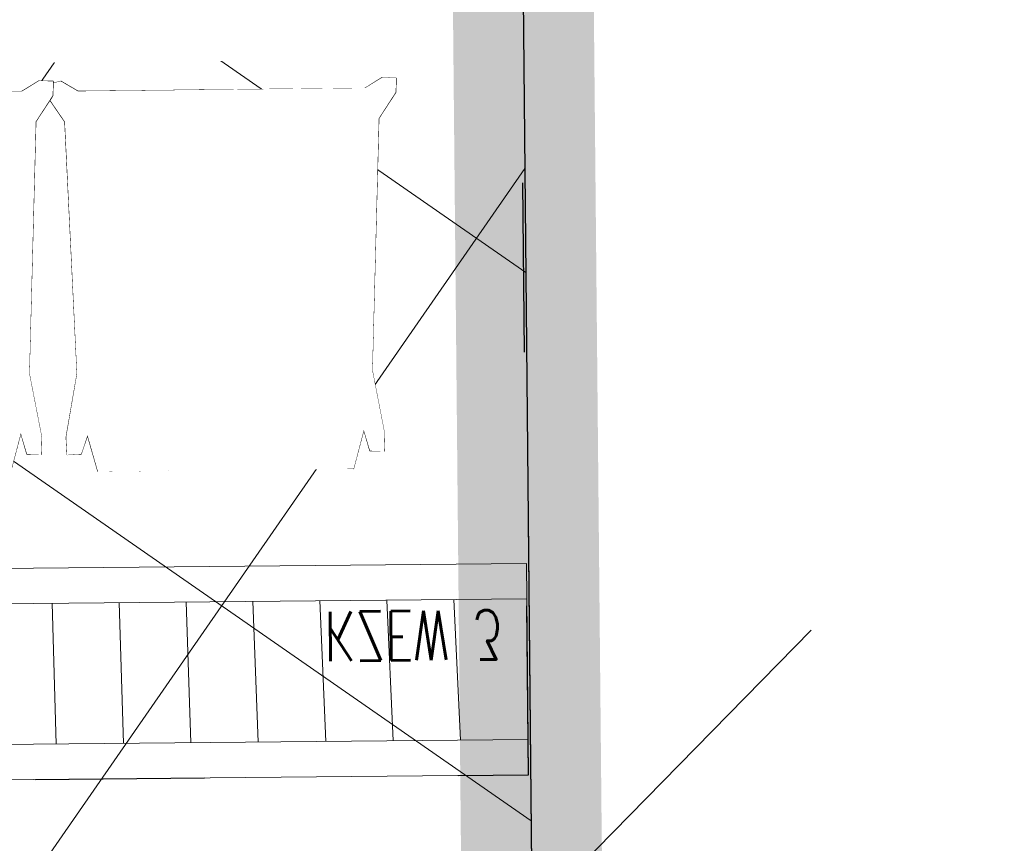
# Model space of a CAD drawing. Extents: x 8014 to 6635291, y -5609 to 5765892.
# Tile 60 of 158: x 6601167.27 to 6601168.66, y 5731803.65 to 5731804.82. Entities that reach past the tile are written whole.
import ezdxf

# ---------------------------------------------------------------- set-up
doc = ezdxf.new("R2010")
doc.units = 0
doc.header["$PDSIZE"] = 0.75
doc.linetypes.add('ACAD_ISO03W100', pattern=[30, 12, -18])
doc.linetypes.add('HIDDEN', pattern=[0.375, 0.25, -0.125])
doc.layers.get('0').update_dxf_attribs({"linetype": 'CONTINUOUS'})
doc.layers.get('Defpoints').update_dxf_attribs({"linetype": 'CONTINUOUS'})
for name, color, linetype in [('A-SZRAF- DROGI', 130, 'CONTINUOUS'), ('a_budynek', 10, 'CONTINUOUS'), ('a_chodnik', 31, 'CONTINUOUS'), ('a_zieleń', 80, 'CONTINUOUS'), ('Wymiarowanie', 7, 'CONTINUOUS')]:
    doc.layers.add(name, color=color, linetype=linetype)
doc.layers.add('AP_HATCH_DROGI', color=7, linetype='CONTINUOUS', lineweight=15, true_color=0x949494)
doc.layers.add('MEBLE PKN', color=7, linetype='CONTINUOUS', lineweight=20)
doc.layers.add('T_str.ochr.8m', color=40, linetype='HIDDEN', lineweight=60)
doc.styles.add('JACEK_07', font='SIMPLEX.SHX', dxfattribs={"width": 0.7})
doc.styles.add('Romand', font='romand.shx', dxfattribs={"width": 0.8})
doc.styles.add('ROMANS', font='romans.shx', dxfattribs={"width": 0.7})
doc.dimstyles.new('DIM500', dxfattribs={"dimscale": 40, "dimtxt": 0.03, "dimasz": 0.01, "dimexe": 0, "dimexo": 0, "dimgap": 0.02, "dimtad": 1, "dimzin": 9, "dimdsep": 46, "dimtxsty": 'ROMANS', "dimblk": 'TICK1', "dimcen": 0, "dimse1": 1, "dimse2": 1, "dimclrd": 256, "dimclre": 7, "dimclrt": 6, "dimazin": 0, "dimtfac": 1, "dimtdec": 4, "dimtix": 1, "dimtmove": 2, "dimatfit": 3, "dimldrblk": 'TICK1', "dimfxl": 1, "dimtolj": 1, "dimtzin": 9, "dimarcsym": 0})

# ---------------------------------------------------------------- blocks, each defined once
blk = doc.blocks.new('TICK1')
at = {"color": 0}
for p, q in [((0, -1.4), (0, 1.4)), ((0, 1.110223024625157e-16), (-0.9999999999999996, 1.110223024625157e-16))]:
    blk.add_line(p, q, dxfattribs=at)
at = {"color": 2}
blk.add_line((-0.9999999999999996, -0.9999999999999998), (1, 1), dxfattribs=at)
blk = doc.blocks.new('*D86')
at = {"layer": 'Defpoints', "color": 0}
for p in [(6601183.709523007, 5731807.194782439), (6601167.964858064, 5731806.560914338), (6601167.99356836, 5731803.54587761)]:
    blk.add_point(p, dxfattribs=at)
at = {"layer": 'Wymiarowanie', "lineweight": -2}
blk.add_line((6601183.34285929, 5731803.692039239), (6601168.393550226, 5731803.549686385), dxfattribs=at)
at = {"layer": 'Wymiarowanie', "lineweight": -2, "xscale": 0.4, "yscale": 0.4, "zscale": 0.4}
for p, rotation in [((6601183.742841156, 5731803.695848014), 0.5455751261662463), ((6601167.99356836, 5731803.54587761), 180.5455751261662)]:
    blk.add_blockref('TICK1', p, dxfattribs=dict(at, rotation=rotation))
at = {"layer": 'Wymiarowanie', "color": 6, "insert": (6601175.854874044, 5731805.020799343), "char_height": 1.2, "attachment_point": 5, "rotation": 0.5455751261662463, "style": 'Romand'}
blk.add_mtext('\\A1;15.75', dxfattribs=at)
blk = doc.blocks.new('Z$W@#18078')
at = {"linetype": 'Continuous', "lineweight": 0}
for p, q in [((48.56290482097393, 53.39434508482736), (51.70781984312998, 55.48955106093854)), ((52.70099770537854, 53.37868979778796), (53.95177334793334, 55.46699316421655)), ((1.282850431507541, 53.52358952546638), (3.780256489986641, 53.63703889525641)), ((1.282850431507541, 53.52358952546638), (1.390389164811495, 51.52362071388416)), ((7.866114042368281, 51.65947000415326), (1.282850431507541, 53.52358952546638)), ((3.780256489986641, 53.63703889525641), (12.80948191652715, 52.00224349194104)), ((12.43332165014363, 51.71009677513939), (52.69127084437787, 53.36238779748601)), ((12.80948191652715, 52.00224349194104), (48.56290482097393, 53.39434508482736)), ((52.75576293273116, 53.36250733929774), (52.69127084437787, 53.36238779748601)), ((52.77928745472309, 53.37880444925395), (52.70099770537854, 53.37868979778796)), ((52.75576293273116, 53.36250733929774), (52.77928745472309, 53.37880444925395)), ((52.80978122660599, 47.01882199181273), (52.75576293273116, 53.36250733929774)), ((52.83331716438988, 47.03046823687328), (52.77928745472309, 53.37880444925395)), ((52.87299354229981, 51.51941368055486), (54.31537071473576, 53.92754322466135)), ((11.59159015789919, 51.70737789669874), (12.32796858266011, 51.82417603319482)), ((12.32796858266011, 51.82417603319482), (11.83013992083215, 51.71045222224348)), ((12.44477361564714, 51.7183414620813), (12.32796858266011, 51.82417603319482)), ((12.80948191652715, 52.00224349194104), (12.44477361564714, 51.7183414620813)), ((-1.132545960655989, 49.17003212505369), (4.030678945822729, 50.59841453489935)), ((11.83013992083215, 51.71045222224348), (1.018650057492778, 49.24078640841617)), ((1.390389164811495, 51.52362071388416), (4.030678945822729, 50.59841453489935)), ((4.030678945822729, 50.59841453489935), (7.866114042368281, 51.65947000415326)), ((7.866114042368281, 51.65947000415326), (11.59159015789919, 51.70737789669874)), ((12.32768360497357, 51.71683853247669), (11.83013992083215, 51.71045222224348)), ((12.32707234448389, 51.51680718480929), (12.32768360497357, 51.71683853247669)), ((12.44477361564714, 51.7183414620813), (12.32768360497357, 51.71683853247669)), ((12.43332165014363, 51.71009677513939), (12.44477361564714, 51.7183414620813)), ((12.43956229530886, 50.99926186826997), (12.43332165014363, 51.71009677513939)), ((12.50999071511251, 49.71776492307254), (12.43956229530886, 50.99926186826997)), ((52.94479428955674, 10.70905405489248), (52.87299354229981, 51.51941368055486)), ((-1.135467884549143, 49.16922378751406), (-1.132545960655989, 49.17003212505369)), ((-1.135467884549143, 49.16922378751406), (-1.072105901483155, 47.16651103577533)), ((0.7258080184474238, 49.2313567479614), (-1.132545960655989, 49.17003212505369)), ((0.7258080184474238, 49.2313567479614), (0.6100238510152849, 45.50120250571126)), ((0.7258080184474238, 49.2313567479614), (0.6351279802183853, 45.8588738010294)), ((0.8721588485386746, 49.23593097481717), (0.7258080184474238, 49.2313567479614)), ((1.018650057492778, 49.24078640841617), (0.7707147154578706, 39.34207062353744)), ((1.018650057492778, 49.24078640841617), (0.8721588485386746, 49.23593097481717)), ((7.969152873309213, 48.77690570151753), (9.655866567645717, 49.02183242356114)), ((12.27418837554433, 49.5101493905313), (12.35731863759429, 49.60682649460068)), ((12.45062028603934, 49.7153325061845), (12.35390521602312, 49.48375411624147)), ((12.35731863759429, 49.60682649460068), (12.45062028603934, 49.7153325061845)), ((12.36256952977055, 49.49363173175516), (12.45095947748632, 49.67233485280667)), ((12.45062028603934, 49.7153325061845), (12.48404363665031, 49.73922303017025)), ((12.50999071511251, 49.71776492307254), (12.45062028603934, 49.7153325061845)), ((12.45062028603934, 49.7153325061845), (12.45095947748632, 49.67233485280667)), ((12.45095947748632, 49.67233485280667), (12.45156879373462, 49.59509478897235)), ((12.45156879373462, 49.59509478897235), (12.46122593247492, 48.3709061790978)), ((12.48404363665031, 49.73922303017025), (12.50999071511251, 49.71776492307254)), ((4.328283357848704, 48.00357753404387), (7.969152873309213, 48.77690570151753)), ((12.46122593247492, 48.3709061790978), (12.31075062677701, 43.44318057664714)), ((12.46122593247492, 48.3709061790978), (12.47245076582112, 46.94798853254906)), ((-1.072105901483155, 47.16651103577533), (-1.015472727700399, 14.87243687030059)), ((-1.072105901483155, 47.16651103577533), (-0.6187552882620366, 42.85034973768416)), ((-0.6228487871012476, 45.1839137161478), (-1.072105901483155, 47.16651103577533)), ((12.47245076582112, 46.94798853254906), (12.512238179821, 40.59132387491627)), ((52.84956864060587, 40.66215733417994), (52.80978122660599, 47.01882199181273)), ((52.87311589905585, 40.66919147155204), (52.83331716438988, 47.03046823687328)), ((-0.6187552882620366, 42.85034973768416), (-0.6228487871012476, 45.1839137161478)), ((0.4979896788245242, 40.23758951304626), (-0.6228487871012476, 45.1839137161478)), ((0.6100238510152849, 45.50120250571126), (0.5723319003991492, 43.52348519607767)), ((0.6100238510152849, 45.50120250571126), (0.6351279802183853, 45.8588738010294)), ((0.6100238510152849, 45.50120250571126), (0.6227643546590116, 45.3990698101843)), ((0.61765032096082, 45.20888184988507), (0.6100238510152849, 45.50120250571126)), ((0.4910554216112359, 39.27030287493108), (0.5708955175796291, 43.45814018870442)), ((0.5708955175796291, 43.45814018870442), (0.5712895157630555, 43.47880650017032)), ((0.5712895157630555, 43.47880650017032), (0.5717054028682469, 43.48823085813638)), ((0.57161619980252, 43.49092600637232), (0.5721004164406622, 43.50888974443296)), ((0.57161619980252, 43.49092600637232), (0.5717054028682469, 43.48823085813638)), ((0.572089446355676, 43.51245529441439), (0.5723319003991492, 43.52348519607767)), ((12.31075062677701, 43.44318057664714), (12.19100988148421, 35.19274523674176)), ((-0.6187552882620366, 42.85034973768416), (0.4225834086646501, 32.93620017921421)), ((0.5067472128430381, 41.08350470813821), (0.4979896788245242, 40.23758951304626)), ((12.512238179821, 40.59132387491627), (12.53778196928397, 34.22687216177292)), ((52.87511243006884, 34.29770562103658), (52.84956864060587, 40.66215733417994)), ((52.89867110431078, 34.30008889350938), (52.87311589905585, 40.66919147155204)), ((0.4923155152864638, 39.68815110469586), (0.4539701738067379, 37.32858049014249)), ((0.4845253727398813, 38.92878666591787), (0.4923155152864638, 39.68815110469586)), ((0.4910554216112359, 39.27030287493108), (0.4845253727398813, 38.92878666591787)), ((0.4923155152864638, 39.68815110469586), (0.4978543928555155, 40.21588059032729)), ((0.4978543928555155, 40.21588059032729), (0.4979896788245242, 40.23758951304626)), ((0.7707147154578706, 39.34207062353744), (0.7495378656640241, 35.14815347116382)), ((0.4843549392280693, 38.91731598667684), (0.4539701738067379, 37.32858049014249)), ((0.4689289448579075, 37.42367356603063), (0.4843549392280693, 38.91731598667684)), ((0.4785374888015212, 37.14734250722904), (0.4340465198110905, 31.05678333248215)), ((0.4775499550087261, 37.15462761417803), (0.4465925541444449, 34.82566158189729)), ((0.4539701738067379, 37.32858049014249), (0.4490116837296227, 35.49516378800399)), ((0.4669573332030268, 37.23277013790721), (0.4490116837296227, 35.49516378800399)), ((0.4539701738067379, 37.32858049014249), (0.4689289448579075, 37.42367356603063)), ((0.4669573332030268, 37.23277013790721), (0.4539701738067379, 37.32858049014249)), ((0.4689289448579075, 37.42367356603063), (0.4669573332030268, 37.23277013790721)), ((0.4775499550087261, 37.15462761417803), (0.4669573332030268, 37.23277013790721)), ((0.7495378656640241, 35.14815347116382), (0.4775499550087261, 37.15462761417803)), ((0.4490116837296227, 35.49516378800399), (0.4292240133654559, 33.45879963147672)), ((0.4490116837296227, 35.49516378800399), (0.4342579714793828, 31.02211509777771)), ((0.7495378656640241, 35.14815347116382), (0.4504254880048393, 29.50520703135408)), ((0.7495378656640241, 35.14815347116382), (0.7207600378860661, 29.44023574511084)), ((12.19100988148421, 35.19274523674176), (12.20552724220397, 26.9413604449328)), ((0.43395839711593, 31.07123135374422), (0.4462189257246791, 34.71463226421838)), ((0.4462189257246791, 34.71463226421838), (0.4465925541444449, 34.82566158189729)), ((12.53778196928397, 34.22687216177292), (12.54891445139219, 27.85978832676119)), ((52.88624481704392, 27.93066054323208), (52.87511243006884, 34.29770562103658)), ((52.90981500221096, 27.92835419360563), (52.89867110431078, 34.30008889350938)), ((0.4239742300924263, 33.07086887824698), (0.4225834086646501, 32.93620017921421)), ((0.4225834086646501, 32.93620017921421), (0.43395839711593, 31.07123135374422)), ((0.4239742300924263, 33.07086887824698), (0.4292240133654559, 33.45879963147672)), ((-0.5782213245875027, 19.74332045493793), (0.4337876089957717, 31.01687536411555)), ((0.4321327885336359, 29.25425978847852), (0.4336687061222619, 30.90176438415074)), ((0.4336687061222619, 30.90176438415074), (0.4358622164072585, 30.91293816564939)), ((0.4360991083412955, 30.72072565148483), (0.4336687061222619, 30.90176438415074)), ((0.4342579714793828, 31.02211509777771), (0.4337876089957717, 31.01687536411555)), ((0.4337876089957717, 31.01687536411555), (0.4357920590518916, 30.96986336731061)), ((0.43395839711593, 31.07123135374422), (0.4342579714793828, 31.02211509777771)), ((0.4358622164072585, 30.91293816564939), (0.4357920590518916, 30.96986336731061)), ((0.4442386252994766, 29.38848790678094), (0.431864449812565, 29.1550470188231)), ((0.4360991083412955, 30.72072565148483), (0.4321327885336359, 29.25425978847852)), ((0.4360991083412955, 30.72072565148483), (0.4442386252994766, 29.38848790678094)), ((0.4504254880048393, 29.50520703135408), (0.4360991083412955, 30.72072565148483)), ((0.4504254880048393, 29.50520703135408), (0.4442386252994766, 29.38848790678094)), ((0.4567714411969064, 27.33725520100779), (0.4442386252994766, 29.38848790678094)), ((0.7207600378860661, 29.44023574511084), (0.8687759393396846, 19.53939064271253)), ((0.4321327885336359, 29.25425978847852), (0.431864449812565, 29.1550470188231)), ((0.431864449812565, 29.1550470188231), (0.4455822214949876, 29.16858856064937)), ((0.431864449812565, 29.1550470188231), (0.4567714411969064, 27.33725520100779)), ((0.4568199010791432, 27.33402687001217), (0.4567714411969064, 27.33725520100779)), ((0.4568199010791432, 27.33402687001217), (0.4587792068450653, 27.00863250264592)), ((0.4587792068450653, 27.00863250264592), (0.4723512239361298, 24.78722155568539)), ((0.4587792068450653, 27.00863250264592), (0.5216068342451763, 22.60652313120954)), ((12.20552724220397, 26.9413604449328), (12.35429681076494, 18.69142914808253)), ((12.54891445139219, 27.85978832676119), (12.54577781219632, 21.49530497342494)), ((52.88310827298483, 21.5661384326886), (52.88624481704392, 27.93066054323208)), ((52.90668977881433, 21.55921997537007), (52.90981500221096, 27.92835419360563)), ((-0.5748279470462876, 17.80887173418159), (0.4723512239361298, 24.78722155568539)), ((0.4723512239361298, 24.78722155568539), (0.5216068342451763, 22.60652313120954)), ((0.522025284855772, 22.58799702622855), (0.5216068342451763, 22.60652313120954)), ((0.5226069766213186, 22.53354352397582), (0.522025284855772, 22.58799702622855)), ((0.5226069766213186, 22.53354352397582), (0.532970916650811, 21.77729492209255)), ((0.5226069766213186, 22.53354352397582), (0.5396625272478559, 21.80713335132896)), ((0.532970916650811, 21.77729492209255), (-0.573136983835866, 16.84491131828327)), ((0.5396625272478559, 21.80713335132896), (0.532970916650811, 21.77729492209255)), ((0.532970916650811, 21.77729492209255), (0.5438558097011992, 20.98300541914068)), ((0.5396625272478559, 21.80713335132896), (0.5527388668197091, 21.22744197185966)), ((0.5513825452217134, 21.19011984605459), (0.5438558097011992, 20.98300541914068)), ((0.559769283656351, 20.87779325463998), (0.5438558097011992, 20.98300541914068)), ((0.5438558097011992, 20.98300541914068), (0.5989388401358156, 19.17577518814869)), ((0.5438558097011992, 20.98300541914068), (0.5598563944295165, 20.91191470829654)), ((0.5527388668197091, 21.22744197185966), (0.5513825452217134, 21.19011984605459)), ((0.5513825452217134, 21.19011984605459), (0.5573582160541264, 20.98251589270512)), ((0.5574232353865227, 20.97970098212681), (0.5573582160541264, 20.98251589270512)), ((0.5588386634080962, 20.93124794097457), (0.5574232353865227, 20.97970098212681)), ((12.54577781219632, 21.49530497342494), (12.5283595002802, 15.13853563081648)), ((52.86568986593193, 15.20940784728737), (52.88310827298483, 21.5661384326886)), ((52.88928288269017, 15.19779976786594), (52.90668977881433, 21.55921997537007)), ((-1.015472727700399, 14.87243687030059), (-0.5782213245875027, 19.74332045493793)), ((-0.5748279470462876, 17.80887173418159), (-0.5782213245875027, 19.74332045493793)), ((0.5604958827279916, 20.87298933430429), (0.559769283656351, 20.87779325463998)), ((0.5604958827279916, 20.87298933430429), (0.5989388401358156, 19.17577518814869)), ((0.5992090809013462, 19.14422656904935), (0.5989388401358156, 19.17577518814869)), ((0.6013008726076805, 19.07464295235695), (0.5992090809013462, 19.14422656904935)), ((0.603011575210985, 18.99880436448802), (0.6013008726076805, 19.07464295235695)), ((0.603011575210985, 18.99880436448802), (0.6562149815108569, 16.6401998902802)), ((0.603011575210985, 18.99880436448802), (0.7841707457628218, 13.00005238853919)), ((0.8687759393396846, 19.53939064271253), (1.082657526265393, 12.80549777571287)), ((12.35429681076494, 18.69142914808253), (12.52231156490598, 13.75770195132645)), ((-1.015472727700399, 14.87243687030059), (-0.5748279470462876, 17.80887173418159)), ((-0.573136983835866, 16.84491131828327), (-1.015472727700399, 14.87243687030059)), ((-0.570502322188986, 15.34298063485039), (-0.573136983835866, 16.84491131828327)), ((-0.570502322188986, 15.34298063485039), (0.6562149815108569, 16.6401998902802)), ((0.6562149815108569, 16.6401998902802), (0.7841707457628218, 13.00005238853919)), ((-1.015472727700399, 14.87243687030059), (-1.071793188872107, 12.86950786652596)), ((-1.015472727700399, 14.87243687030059), (-0.570502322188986, 15.34298063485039)), ((4.404160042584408, 14.05094950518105), (8.031443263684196, 13.29380566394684)), ((12.5283595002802, 15.13853563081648), (12.52231156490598, 13.75770195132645)), ((52.8339770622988, 8.865575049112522), (52.86568986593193, 15.20940784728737)), ((52.85758144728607, 8.849335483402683), (52.88928288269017, 15.19779976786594)), ((-1.071793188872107, 12.86950786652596), (0.7901572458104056, 12.81363934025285)), ((4.417017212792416, 11.37182569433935), (-1.071793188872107, 12.86950786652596)), ((0.7841707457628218, 13.00005238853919), (0.7850755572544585, 12.94846796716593)), ((0.7873775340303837, 12.89352726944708), (0.7850755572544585, 12.94846796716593)), ((0.7873775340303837, 12.89352726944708), (0.7883041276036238, 12.85597252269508)), ((0.7901572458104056, 12.81363934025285), (0.7883041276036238, 12.85597252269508)), ((0.7901572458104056, 12.81363934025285), (0.9361436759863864, 12.80986655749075)), ((0.9361436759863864, 12.80986655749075), (1.082657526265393, 12.80549777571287)), ((1.082657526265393, 12.80549777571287), (12.39877764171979, 10.73146771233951)), ((9.675816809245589, 13.0829627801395), (8.031443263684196, 13.29380566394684)), ((12.34163745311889, 12.60476381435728), (12.4230800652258, 12.49579339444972)), ((12.51670986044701, 12.47874943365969), (12.42882747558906, 12.64257939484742)), ((12.52231156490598, 13.75770195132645), (12.51670986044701, 12.47874943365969)), ((4.417017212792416, 11.37182569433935), (1.462344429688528, 10.52398950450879)), ((7.93868033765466, 10.41090125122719), (4.417017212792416, 11.37182569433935)), ((12.4230800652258, 12.49579339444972), (12.51623857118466, 12.37114707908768)), ((12.50977829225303, 11.08717956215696), (12.57562041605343, 12.36892863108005)), ((12.51670986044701, 12.47874943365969), (12.51623857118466, 12.37114707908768)), ((12.547599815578, 12.34889690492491), (12.51623857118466, 12.37114707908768)), ((12.51623857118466, 12.37114707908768), (12.54823166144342, 12.36995184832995)), ((12.54823166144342, 12.36995184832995), (12.57562041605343, 12.36892863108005)), ((1.462344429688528, 10.52398950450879), (1.36183409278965, 8.523665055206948)), ((1.36183409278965, 8.523665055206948), (7.93868033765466, 10.41090125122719)), ((12.8832231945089, 10.08549934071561), (3.859620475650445, 8.419007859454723)), ((12.35237135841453, 10.69661943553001), (7.93868033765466, 10.41090125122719)), ((12.51743445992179, 10.36809279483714), (7.93868033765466, 10.41090125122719)), ((12.35237135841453, 10.69661943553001), (12.50586992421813, 10.39110979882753)), ((12.50578698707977, 10.37633891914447), (12.50586992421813, 10.39110979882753)), ((12.51743445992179, 10.36809279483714), (12.50578698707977, 10.37633891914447)), ((12.50578698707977, 10.37633891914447), (52.76948497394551, 8.865455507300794)), ((12.50586992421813, 10.39110979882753), (12.50977829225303, 11.08717956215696)), ((48.64115637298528, 8.819006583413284), (12.8832231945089, 10.08549934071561)), ((54.39557003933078, 8.306029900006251), (52.94479428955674, 10.70905405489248)), ((3.859620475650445, 8.419007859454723), (1.36183409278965, 8.523665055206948)), ((52.31714158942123, 6.388578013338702), (48.64115637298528, 8.819006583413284)), ((52.76948497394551, 8.865455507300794), (52.8339770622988, 8.865575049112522)), ((52.77929174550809, 8.84920145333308), (52.85758144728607, 8.849335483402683)), ((54.31537071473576, 6.304844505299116), (52.77929174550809, 8.84920145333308)), ((52.8339770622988, 8.865575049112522), (52.85758144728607, 8.849335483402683)), ((54.39557003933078, 8.306029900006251), (54.31537071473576, 6.304844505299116)), ((54.31537071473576, 6.304844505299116), (52.31714158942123, 6.388578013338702))]:
    blk.add_line(p, q, dxfattribs=at)
blk.add_lwpolyline([(54.31537071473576, 53.92754322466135), (53.95177334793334, 55.46699316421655), (51.70781984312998, 55.48955106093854)])
blk.add_wipeout([(56.986033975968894, 59.70880202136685), (115.84579791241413, 59.70880202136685), (115.84579791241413, 1.0106904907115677), (56.986033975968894, 1.0106904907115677)])
blk.add_wipeout([(1.390389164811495, 51.523620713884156), (1.282850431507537, 53.52358952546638), (3.780256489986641, 53.63703889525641), (12.809481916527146, 52.002243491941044), (48.56290482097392, 53.394345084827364), (51.70781984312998, 55.48955106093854), (53.95177334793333, 55.46699316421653), (54.315370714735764, 53.92754322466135), (52.87299354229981, 51.51941368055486), (52.94479428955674, 10.709054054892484), (54.39557003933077, 8.306029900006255), (54.315370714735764, 6.3048445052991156), (52.31714158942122, 6.388578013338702), (48.64115637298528, 8.819006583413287), (12.883223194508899, 10.085499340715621), (3.8596204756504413, 8.419007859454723), (1.3618340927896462, 8.523665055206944), (1.4623444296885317, 10.52398950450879), (4.4170172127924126, 11.371825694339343), (-1.0717931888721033, 12.869507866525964), (-1.132545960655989, 49.17003212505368), (4.030678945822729, 50.598414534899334)])
blk = doc.blocks.new('KWEW 3')
h = blk.add_hatch()
h.set_pattern_fill('ANSI31', color=256, scale=3, angle=225, style=0)
h.set_pattern_definition([(270, (33015.61451753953, 12380.1180800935), (9.525, -1.77635683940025e-15), [])])
h.paths.add_polyline_path([(25365.9458305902, 18577.76572611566), (25478.94583059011, 18577.76572611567), (25478.94583059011, 18597.76572611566), (25365.9458305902, 18597.76572611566)])
for p, q in [((25365.9458305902, 18602.76572611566), (25486.94583059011, 18602.76572611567)), ((25365.9458305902, 18572.76572611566), (25365.9458305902, 18602.76572611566)), ((25486.94583059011, 18572.76572611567), (25486.94583059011, 18602.76572611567)), ((25365.9458305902, 18597.76572611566), (25486.94583059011, 18597.76572611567)), ((25365.9458305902, 18577.76572611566), (25486.94583059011, 18577.76572611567)), ((25365.9458305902, 18572.76572611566), (25486.94583059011, 18572.76572611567))]:
    blk.add_line(p, q)
at = {"color": 242, "insert": (25470.7753670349, 18582.85420047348, -4.449466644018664e-06), "char_height": 7, "width": 78.7968994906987, "attachment_point": 5, "style": 'JACEK_07'}
blk.add_mtext('KZEW 3', dxfattribs=at)
blk = doc.blocks.new('*U101')
blk.add_blockref('KWEW 3', (-25365.9458305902, -18602.76572611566))
blk = doc.blocks.new('*U97')
at = {"rotation": 90.00000000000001}
blk.add_blockref('*U101', (-209.9999999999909, -120.9999999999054), dxfattribs=at)
at = {"xscale": -1, "rotation": 180}
blk.add_blockref('Z$W@#18078', (-165.2590884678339, -11.5373294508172), dxfattribs=at)
blk.add_blockref('Z$W@#18078', (-165.2590884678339, -60.23544098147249), dxfattribs=at)
at = {"layer": 'Defpoints', "linetype": 'ACAD_ISO03W100', "ltscale": 2}
blk.add_lwpolyline([(-209.9999999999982, 0), (209.9999999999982, 0), (209.9999999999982, -250), (-209.9999999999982, -250)], close=True, dxfattribs=at)
blk = doc.blocks.new('*D102')
at = {"layer": 'Defpoints', "color": 0}
for p in [(6601170.863178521, 5731808.853257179), (6601167.983182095, 5731808.825880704), (6601168.102336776, 5731796.312748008)]:
    blk.add_point(p, dxfattribs=at)
at = {"layer": 'Wymiarowanie', "lineweight": -2}
blk.add_line((6601170.978322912, 5731796.740104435), (6601170.866980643, 5731808.45327525), dxfattribs=at)
at = {"layer": 'Wymiarowanie', "lineweight": -2, "xscale": 0.4, "yscale": 0.4, "zscale": 0.4}
for p, rotation in [((6601170.863178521, 5731808.853257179), 90.54462195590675), ((6601170.982125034, 5731796.340122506), 270.5446219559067)]:
    blk.add_blockref('TICK1', p, dxfattribs=dict(at, rotation=rotation))
at = {"layer": 'Wymiarowanie', "color": 6, "insert": (6601172.322588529, 5731802.609997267), "char_height": 1.2, "attachment_point": 5, "rotation": 270.54462195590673, "style": 'Romand'}
blk.add_mtext('\\A1;12.51', dxfattribs=at)

msp = doc.modelspace()

# ---------------------------------------------------------------- hatches: boundary and pattern name
at = {"layer": 'A-SZRAF- DROGI', "linetype": 'ByBlock', "lineweight": 0}
h = msp.add_hatch(dxfattribs=at)
h.set_pattern_fill('ANSI37', color=253, scale=3, style=0)
h.set_pattern_definition([(45, (3365827.470421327, 2822255.75228963), (-0.2651650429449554, 0.2651650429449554), []), (135, (3365827.470421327, 2822255.75228963), (-0.2651650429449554, -0.2651650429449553), [])])
h.paths.add_polyline_path([(6601164.801, 5731825.446), (6601168.790559, 5731826.947746), (6601168.820585, 5731824.474329), (6601166.454, 5731823.503)])
edge = h.paths.add_edge_path()
edge.add_line((6601172.476, 5731825.895), (6601172.4105, 5731828.025676))
edge.add_line((6601172.4105, 5731828.025676), (6601173.992, 5731828.189))
edge.add_arc((6601186.03492027, 5732243.680015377), 415.665509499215, 268.3397586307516, 269.9116548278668)
edge.add_line((6601185.394, 5731828.015), (6601205.043, 5731828.193))
edge.add_line((6601205.043, 5731828.193), (6601225.2324, 5731828.343))
edge.add_line((6601225.2324, 5731828.343), (6601245.168, 5731828.586))
edge.add_line((6601245.168, 5731828.586), (6601245.54301782, 5731828.590239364))
edge.add_line((6601245.54301782, 5731828.590239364), (6601246.883624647, 5731826.593755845))
edge.add_line((6601246.883624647, 5731826.593755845), (6601221.789705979, 5731826.309230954))
edge.add_line((6601221.789705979, 5731826.309230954), (6601205.136, 5731826.031))
edge.add_line((6601205.136, 5731826.031), (6601185.273, 5731825.848))
edge.add_line((6601185.273, 5731825.848), (6601173.834, 5731826.053))
edge.add_line((6601173.834, 5731826.053), (6601172.476, 5731825.895))
edge = h.paths.add_edge_path()
edge.add_line((6601111.994, 5731733.86), (6601109.203, 5731750.836))
edge.add_line((6601109.203, 5731750.836), (6601106.88, 5731760.994))
edge.add_line((6601106.88, 5731760.994), (6601102.557, 5731779.174))
edge.add_line((6601102.557, 5731779.174), (6601096.809, 5731802.335))
edge.add_line((6601096.809, 5731802.335), (6601093.3935, 5731815.0755))
edge.add_arc((6601112.890643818, 5731821.406846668), 20.49937969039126, 186.6456011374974, 197.9902726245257, ccw=False)
edge.add_arc((6601104.100382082, 5731821.197027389), 11.77172068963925, 157.093056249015, 190.5856574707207, ccw=False)
edge.add_line((6601093.257, 5731825.779000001), (6601095.519, 5731824.743))
edge.add_line((6601095.519, 5731824.743), (6601101.325, 5731802.801))
edge.add_line((6601101.325, 5731802.801), (6601106.886, 5731780.522))
edge.add_line((6601106.886, 5731780.522), (6601111.376, 5731762.136))
edge.add_line((6601111.376, 5731762.136), (6601116.585, 5731733.745))
edge.add_line((6601116.585, 5731733.745), (6601117.929, 5731724.497))
edge.add_line((6601117.929, 5731724.497), (6601120.174581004, 5731712.998631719))
edge.add_line((6601120.174581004, 5731712.998631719), (6601122.073782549, 5731714.127215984))
edge.add_line((6601122.073782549, 5731714.127215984), (6601119.954, 5731724.963))
edge.add_line((6601119.954, 5731724.963), (6601118.634, 5731734.045))
edge.add_line((6601118.634, 5731734.045), (6601113.329, 5731762.836))
edge.add_line((6601113.329, 5731762.836), (6601108.915, 5731781.012))
edge.add_line((6601108.915, 5731781.012), (6601103.286, 5731803.464))
edge.add_line((6601103.286, 5731803.464), (6601098.333, 5731822.44))
edge.add_line((6601098.333, 5731822.44), (6601100.26, 5731826.8))
edge.add_line((6601100.26, 5731826.8), (6601104.18, 5731826.61))
edge.add_line((6601104.18, 5731826.61), (6601124.59, 5731825.705))
edge.add_arc((6601125.610328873, 5731847.683485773), 22.00215689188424, 254.8648362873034, 267.34201003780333, ccw=False)
edge.add_line((6601119.865631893, 5731826.444527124), (6601114.201632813, 5731827.976553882))
edge.add_arc((6601110.333611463, 5731814.50400797), 14.01681427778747, 73.98101766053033, 84.72925958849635)
edge.add_line((6601111.621225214, 5731828.46155551), (6601104.31, 5731828.801))
edge.add_line((6601104.31, 5731828.801), (6601098.736000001, 5731829.044))
edge.add_arc((6601099.467862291, 5731836.320540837), 7.313252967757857, 237.4214308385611, 264.25660123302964, ccw=False)
edge.add_line((6601095.530000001, 5731830.158), (6601092.874, 5731826.011))
edge.add_arc((6601101.918260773, 5731821.943692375), 9.916735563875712, 155.7860047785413, 175.0173574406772)
edge.add_arc((6601112.859662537, 5731821.4016454), 20.86790340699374, 176.1439813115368, 198.0522861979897)
edge.add_line((6601093.019, 5731814.935), (6601096.416, 5731802.213))
edge.add_line((6601096.416, 5731802.213), (6601102.139, 5731779.125))
edge.add_line((6601102.139, 5731779.125), (6601106.492, 5731760.912))
edge.add_line((6601106.492, 5731760.912), (6601108.825, 5731750.719))
edge.add_line((6601108.825, 5731750.719), (6601111.607, 5731733.785))
edge.add_line((6601111.607, 5731733.785), (6601115.11, 5731713.014))
edge.add_line((6601115.11, 5731713.014), (6601115.782940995, 5731710.388937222))
edge.add_line((6601115.782940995, 5731710.388937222), (6601116.122591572, 5731710.590771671))
edge.add_line((6601116.122591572, 5731710.590771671), (6601115.488, 5731713.094))
edge.add_line((6601115.488, 5731713.094), (6601113.741, 5731723.477))
edge.add_line((6601113.741, 5731723.477), (6601111.994, 5731733.86))
at = {"layer": 'a_chodnik', "lineweight": 13, "transparency": 33554687}
h = msp.add_hatch(dxfattribs=at)
h.set_pattern_fill('ANSI37-METRIC', color=256, scale=0.1999999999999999, angle=280.2340517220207, style=0)
h.set_pattern_definition([(325.2406736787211, (6604551.58258656, 5730645.887596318), (0.3620328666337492, 0.5216868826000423), []), (55.24067367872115, (6604551.58258656, 5730645.887596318), (-0.5216868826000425, 0.362032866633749), [])])
h.paths.add_polyline_path([(6601184.718209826, 5731806.288503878), (6601184.811686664, 5731796.468651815, -0.414209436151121), (6601183.821264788, 5731795.459178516), (6601180.533091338, 5731795.427831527), (6601179.940215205, 5731796.425472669), (6601183.811721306, 5731796.462338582), (6601183.712477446, 5731806.884519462)])
h.paths.add_polyline_path([(6601177.447741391, 5731795.398418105), (6601169.101942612, 5731795.318855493, -0.4088541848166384), (6601165.033847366, 5731799.300274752), (6601164.951244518, 5731807.974885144, -0.336575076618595), (6601167.945302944, 5731809.825565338), (6601183.682951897, 5731809.976971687, -0.3189819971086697), (6601184.633546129, 5731809.315496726), (6601183.694444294, 5731808.778286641), (6601183.692566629, 5731808.975471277), (6601167.943280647, 5731808.825500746), (6601168.062435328, 5731796.312368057), (6601178.023179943, 5731796.407217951)])
at = {"layer": 'a_zieleń', "transparency": 33554687}
h = msp.add_hatch(dxfattribs=at)
h.set_pattern_fill('ANSI31', color=256, scale=2, angle=0.5415578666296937)
h.set_pattern_definition([(45.5415578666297, (6600987.53512271, 5732094.771343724), (-0.1784396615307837, 0.1750979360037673), [])])
edge = h.paths.add_edge_path()
edge.add_line((6601184.522925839, 5731785.715408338), (6601184.766921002, 5731785.473322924))
edge.add_line((6601184.766921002, 5731785.473322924), (6601208.79, 5731802.27))
edge.add_line((6601208.79, 5731802.27), (6601211.05, 5731814.48))
edge.add_line((6601211.05, 5731814.48), (6601142.150843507, 5731813.822858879))
edge.add_arc((6601143.69840858, 5731819.101553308), 5.500870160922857, 253.6603434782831, 270.5475106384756)
edge.add_line((6601143.750973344, 5731813.6009343), (6601191.033618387, 5731814.053326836))
edge.add_arc((6601191.121506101, 5731812.113382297), 1.941934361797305, 359.83740764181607, 92.59396805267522, ccw=False)
edge.add_line((6601193.063432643, 5731812.107871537), (6601193.07399525, 5731811.003901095))
edge.add_line((6601193.07399525, 5731811.003901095), (6601197.383252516, 5731811.044963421))
edge.add_line((6601197.383252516, 5731811.044963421), (6601197.425292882, 5731806.620725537))
edge.add_line((6601197.425292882, 5731806.620725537), (6601199.73158594, 5731806.642472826))
edge.add_line((6601199.73158594, 5731806.642472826), (6601199.802988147, 5731799.171269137))
edge.add_line((6601199.802988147, 5731799.171269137), (6601197.516155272, 5731797.164784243))
edge.add_line((6601197.516155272, 5731797.164784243), (6601194.215775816, 5731797.133052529))
edge.add_line((6601194.215775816, 5731797.133052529), (6601194.250820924, 5731793.47024802))
edge.add_arc((6601191.537576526, 5731793.658273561), 2.719751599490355, 281.08944697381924, 356.0357887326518, ccw=False)
edge.add_line((6601192.060696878, 5731790.989304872), (6601185.152182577, 5731786.155675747))
edge.add_arc((71774552.68679601, -87417922.68084788), 113685689.9179969, 124.9790439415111, 124.9790443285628)
h.paths.add_polyline_path([(6601204.905956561, 5731809.178180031), (6601202.576515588, 5731808.578882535), (6601203.741236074, 5731808.878531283)], flags=16)
h = msp.add_hatch(dxfattribs=at)
h.set_pattern_fill('ANSI31', color=256, scale=2, angle=0.5415578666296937)
h.set_pattern_definition([(45.54817982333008, (6607983.673137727, 5729436.441197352), (-0.1784598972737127, 0.175077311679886), [])])
edge = h.paths.add_edge_path()
edge.add_line((6601132.28887818, 5731807.911557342), (6601127.080955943, 5731807.902463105))
edge.add_line((6601127.080955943, 5731807.902463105), (6601127.042433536, 5731806.545763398))
edge.add_line((6601127.042433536, 5731806.545763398), (6601125.024000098, 5731806.574521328))
edge.add_line((6601125.024000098, 5731806.574521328), (6601123.865375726, 5731808.178802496))
edge.add_line((6601123.865375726, 5731808.178802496), (6601123.892619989, 5731810.090996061))
edge.add_line((6601123.892619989, 5731810.090996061), (6601127.092295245, 5731810.045408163))
edge.add_line((6601127.092295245, 5731810.045408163), (6601127.07886047, 5731809.102461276))
edge.add_line((6601127.07886047, 5731809.102461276), (6601132.973334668, 5731809.112754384))
edge.add_arc((6601141.258670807, 5731812.627467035), 8.999999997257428, 180.5464351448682, 202.9870849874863, ccw=False)
edge.add_line((6601132.259080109, 5731812.541634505), (6601132.247761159, 5731813.728432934))
edge.add_line((6601132.247761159, 5731813.728432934), (6601119.83, 5731813.61))
edge.add_line((6601119.83, 5731813.61), (6601154.4, 5731764.22))
edge.add_line((6601154.4, 5731764.22), (6601170.421137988, 5731775.462184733))
edge.add_line((6601170.421137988, 5731775.462184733), (6601167.795630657, 5731776.94312949))
edge.add_line((6601167.795630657, 5731776.94312949), (6601164.951398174, 5731771.897198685))
edge.add_line((6601164.951398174, 5731771.897198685), (6601163.57632974, 5731771.285145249))
edge.add_line((6601163.57632974, 5731771.285145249), (6601148.409338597, 5731779.830782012))
edge.add_line((6601148.409338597, 5731779.830782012), (6601150.867544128, 5731784.186563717))
edge.add_arc((6601153.830783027, 5731789.327859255), 5.934113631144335, 214.9282003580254, 240.0425568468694, ccw=False)
edge.add_line((6601148.96558026, 5731785.930285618), (6601146.46801821, 5731789.497160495))
edge.add_line((6601146.46801821, 5731789.497160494), (6601142.298628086, 5731786.729162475))
edge.add_line((6601142.298628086, 5731786.729162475), (6601135.134562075, 5731796.97315696))
edge.add_line((6601135.134562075, 5731796.97315696), (6601132.678694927, 5731795.250945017))
edge.add_line((6601132.678694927, 5731795.250945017), (6601128.604672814, 5731801.064981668))
edge.add_line((6601128.604672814, 5731801.064981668), (6601130.241763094, 5731802.2116806))
edge.add_line((6601130.241763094, 5731802.2116806), (6601128.230332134, 5731805.075452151))
edge.add_line((6601128.230332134, 5731805.075452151), (6601132.288878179, 5731807.911557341))
h.paths.add_polyline_path([(6601124.087608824, 5731807.273295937), (6601122.407785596, 5731810.036661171), (6601124.012220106, 5731807.36403475), (6601124.444687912, 5731807.376661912)])
at = {"layer": 'AP_HATCH_DROGI', "transparency": 33554687}
h = msp.add_hatch(dxfattribs=at)
h.set_pattern_fill('ANSI37', color=8, scale=0.4, style=0)
h.set_pattern_definition([(45, (-235.1363771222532, -0.007408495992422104), (-0.8980256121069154, 0.8980256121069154), []), (135, (-235.1363771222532, -0.007408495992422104), (-0.8980256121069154, -0.8980256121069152), [])])
h.paths.add_polyline_path([(6601193.249542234, 5731793.599106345), (6601193.023173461, 5731793.157140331), (6601192.537164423, 5731792.545996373), (6601191.365211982, 5731791.715704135), (6601183.212684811, 5731786.011685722), (6601182.497746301, 5731785.59703122), (6601181.617589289, 5731785.472365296), (6601180.787473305, 5731785.553877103), (6601179.223053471, 5731786.31994221), (6601177.752199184, 5731787.151714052), (6601177.339079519, 5731787.292707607), (6601176.353805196, 5731787.380852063), (6601169.258341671, 5731787.337031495), (6601168.753547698, 5731787.164823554), (6601168.391850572, 5731786.815376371), (6601168.269527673, 5731786.161551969), (6601168.290580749, 5731783.987948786), (6601168.488974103, 5731783.423273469), (6601168.945697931, 5731783.165323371), (6601175.69063093, 5731779.256652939), (6601170.30296666, 5731775.521471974), (6601167.794910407, 5731776.936167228), (6601167.128955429, 5731777.163692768), (6601166.526245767, 5731776.961653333), (6601165.767206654, 5731775.783688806), (6601163.33174438, 5731771.472463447), (6601149.285564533, 5731779.333072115), (6601151.242391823, 5731782.823348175, 0.4126509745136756), (6601150.866490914, 5731784.182768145, -0.1085287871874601), (6601148.96558026, 5731785.930285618), (6601146.409825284, 5731789.580268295, 0.3525795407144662), (6601145.069900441, 5731789.886280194), (6601141.732827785, 5731787.547236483), (6601129.630619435, 5731804.831204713), (6601132.978262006, 5731807.182528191, 0.4134176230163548), (6601133.224768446, 5731808.57313886, -0.1152150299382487), (6601132.259080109, 5731812.541634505), (6601132.249191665, 5731813.578443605), (6601191.12157696, 5731814.047908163), (6601191.993802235, 5731813.804172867), (6601192.465289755, 5731813.507952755), (6601192.845826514, 5731812.99932286), (6601193.051446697, 5731812.404393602), (6601193.047141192, 5731810.787722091), (6601189.71617973, 5731810.759041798), (6601189.71617973, 5731810.476779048), (6601189.478657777, 5731810.589941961), (6601189.137921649, 5731810.649778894), (6601188.638827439, 5731810.516336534), (6601188.455564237, 5731810.361099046), (6601188.183916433, 5731809.949719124), (6601188.300918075, 5731797.719288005), (6601188.593649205, 5731797.284428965), (6601189.24852946, 5731797.040421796), (6601189.730764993, 5731797.164266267), (6601189.9472133, 5731797.324671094), (6601190.197602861, 5731797.731115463, -0.05991203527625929), (6601190.100695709, 5731797.525527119), (6601190.166834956, 5731797.525527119), (6601193.211719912, 5731797.5521764), (6601193.249542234, 5731793.599106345)], is_closed=False)
h.paths.add_polyline_path([(6601150.891862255, 5731811.46124344), (6601160.891791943, 5731811.516907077), (6601161.10822189, 5731789.159091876), (6601151.108690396, 5731789.062293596)], flags=16)
h.paths.add_polyline_path([(6601183.692642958, 5731809.969609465), (6601184.392950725, 5731809.683450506), (6601184.692597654, 5731808.979128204), (6601184.811738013, 5731796.463292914), (6601184.682850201, 5731795.960525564), (6601184.52561327, 5731795.751385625), (6601184.137843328, 5731795.50636878), (6601183.821335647, 5731795.45177002), (6601168.207583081, 5731795.409667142), (6601167.268951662, 5731795.745236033), (6601166.254055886, 5731796.470527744), (6601165.426889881, 5731797.629044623), (6601165.163207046, 5731798.3539978), (6601165.033918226, 5731799.292866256), (6601165.009865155, 5731801.818820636), (6601164.931315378, 5731807.967476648), (6601165.324893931, 5731808.648588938), (6601165.820058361, 5731809.170203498), (6601166.435272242, 5731809.557882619), (6601167.143473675, 5731809.853225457)], flags=16)

# ---------------------------------------------------------------- linework, layer by layer
at = {"layer": 'a_budynek'}
msp.add_lwpolyline([(6601183.692566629, 5731808.975471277), (6601167.943280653, 5731808.825500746), (6601168.062435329, 5731796.312368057), (6601183.81172131, 5731796.462338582)], close=True, dxfattribs=at)

# ---------------------------------------------------------------- next in the draw order: block references
at = {"layer": 'MEBLE PKN', "xscale": -0.009999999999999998, "yscale": 0.01, "zscale": 0.01, "rotation": 270.5455751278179}
msp.add_blockref('*U97', (6601167.968504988, 5731805.844345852), dxfattribs=at)

# ---------------------------------------------------------------- next in the draw order: linework, layer by layer
at = {"layer": 'a_budynek', "const_width": 0.2}
msp.add_lwpolyline([(6601167.943280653, 5731808.825500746), (6601183.692566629, 5731808.975471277), (6601183.811721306, 5731796.462338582), (6601168.062435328, 5731796.312368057), (6601167.943280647, 5731808.825500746)], dxfattribs=at)
at = {"layer": 'T_str.ochr.8m', "color": 202, "ltscale": 2, "elevation": 1.422323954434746e-09}
msp.add_lwpolyline([(6601175.396192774, 5731816.72219358, -0.3015367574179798), (6601203.187177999, 5731798.325885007, -0.2178183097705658), (6601203.187178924, 5731773.094509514, -0.301537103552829), (6601175.396200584, 5731754.698210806), (6601169.235031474, 5731754.698423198, -0.301372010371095), (6601141.463049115, 5731773.094506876, -0.2177548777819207), (6601141.463048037, 5731798.325839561, -0.3016428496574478), (6601169.254027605, 5731816.722193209), (6601175.396192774, 5731816.72219358)], format="xyb", dxfattribs=at)
at = {"layer": 'T_str.ochr.8m', "color": 202, "ltscale": 2}
msp.add_arc((6601157.260715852, 5731807.695597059, 1.031868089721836e-08), 30, 270.5435333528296, 0.5435337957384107, dxfattribs=at)

# ---------------------------------------------------------------- next in the draw order: dimensions: what is measured, and where the dimension line sits
at = {"layer": 'Wymiarowanie'}
for base, p1, p2, angle, picture, middle in [((6601170.863178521, 5731808.853257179), (6601168.102336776, 5731796.312748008), (6601167.983182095, 5731808.825880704), 90.54462195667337, '*D102', (6601172.322588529, 5731802.609997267)), ((6601167.99356836, 5731803.54587761), (6601183.709523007, 5731807.194782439), (6601167.964858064, 5731806.560914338), 180.5455751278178, '*D86', (6601175.854874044, 5731805.020799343))]:
    dim = msp.add_linear_dim(base=base, p1=p1, p2=p2, angle=angle, dimstyle='DIM500', override={"dimtxsty": 'Romand', "dimldrblk": 'TICK1'}, dxfattribs=at)
    dim.commit()
    dim.dimension.update_dxf_attribs({"geometry": picture, "text_midpoint": middle})

doc.saveas('drawing.dxf')
